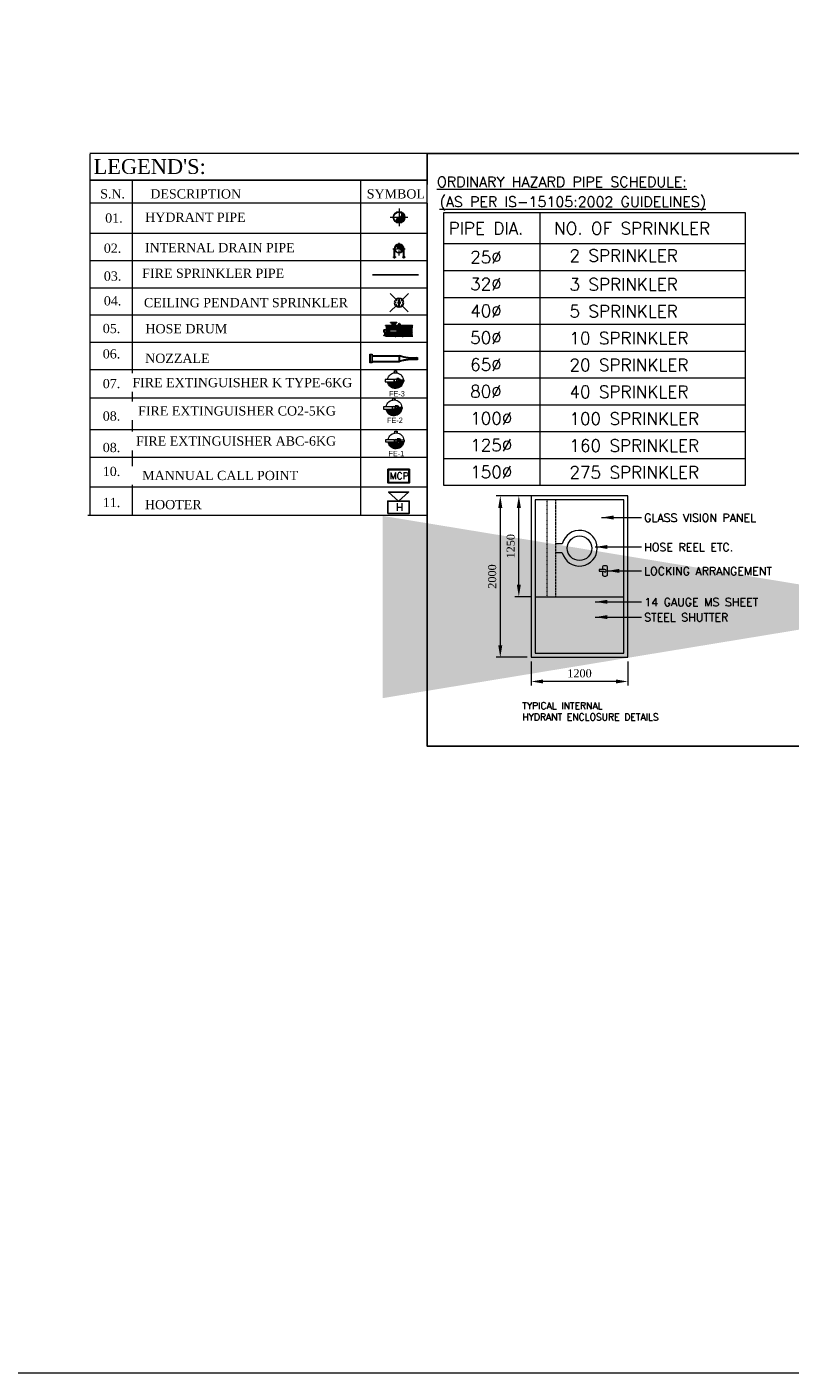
# Model space of a CAD drawing. Header units: inches. Extents: x 105152 to 158499, y 12149 to 30915.
# Tile 232 of 256: x 127583 to 127928, y 20029 to 20636. Entities that reach past the tile are written whole.
import ezdxf

# ---------------------------------------------------------------- set-up
doc = ezdxf.new("R2010")
doc.units = ezdxf.units.IN
doc.header["$MEASUREMENT"] = 0
doc.header["$PDMODE"] = 34
doc.linetypes.add('CENTER', pattern=[50.8, 31.75, -6.35, 6.35, -6.35])
doc.linetypes.add('HIDDEN', pattern=[0.375, 0.25, -0.125])
for name, color, linetype in [('-FT', 7, 'Continuous'), ('FAS', 1, 'Continuous'), ('LEDAR', 7, 'Continuous'), ('PP-NOZZLES', 50, 'Continuous'), ('PPFIRE-F-FIRE BOX', 30, 'Continuous')]:
    doc.layers.add(name, color=color, linetype=linetype)
for name, color, linetype, lineweight in [('1-fire extinguisher', 1, 'Continuous', 0), ('FIRE', 1, 'Continuous', 25), ('Fire Extinguisher', 8, 'Continuous', 0), ('PL-SEWER SUMP', 4, 'Continuous', 53), ('PP-FAS MCP', 1, 'Continuous', 5), ('PP-FIRE SPRINKLER', 1, 'Continuous', 0), ('PP-FORMAT', 7, 'Continuous', 18), ('PP-SPRINKLER PIPE', 1, 'Continuous', 0), ('PPFIRE-F- FIRE BOX', 1, 'Continuous', 15), ('PPFIRE-F-RETURN  PIPE', 3, 'Continuous', 0), ('PPFIRE-P-PIPE SUPPORT', 7, 'Continuous', 0)]:
    doc.layers.add(name, color=color, linetype=linetype, lineweight=lineweight)
doc.styles.add('2.5 Arial_regular_annotative', font='arial.ttf', dxfattribs={"width": 0.8, "height": 2.5})
doc.styles.add('Arial', font='GOTHIC.TTF')
doc.styles.add('Calibri Light', font='calibril.ttf', dxfattribs={"height": 0.1})
doc.styles.add('FF TX', font='romans.shx')
doc.styles.add('H P', font='romantic.ttf')
doc.styles.add('romand', font='romand.shx')
doc.styles.add('romant_3', font='romant__.ttf', dxfattribs={"height": 150})
doc.styles.get("Standard").update_dxf_attribs({"font": 'arial.ttf', "height": 6})
doc.styles.add('SYMPLEX', font='arial.ttf')
doc.dimstyles.new('HP-50', dxfattribs={"dimscale": 50, "dimtxt": 2, "dimasz": 3, "dimexe": 1, "dimexo": 1, "dimgap": 1, "dimtad": 1, "dimdec": 0, "dimzin": 11, "dimdsep": 46, "dimtxsty": 'H P', "dimcen": 0, "dimdle": 100, "dimclrd": 256, "dimclre": 256, "dimclrt": 256, "dimadec": 0, "dimazin": 0, "dimtfac": 1, "dimtdec": 0, "dimtmove": 0, "dimatfit": 3, "dimfxl": 1, "dimtzin": 11, "dimarcsym": 0})

# ---------------------------------------------------------------- blocks, each defined once
blk = doc.blocks.new('*D550')
at = {"layer": 'Defpoints', "color": 0, "lineweight": 5}
for p in [(-600, -1350), (600, -1350), (-600, -1649)]:
    blk.add_point(p, dxfattribs=at)
at = {"layer": 'PL-SEWER SUMP', "color": 7, "lineweight": -2}
for p, q in [((-600, -1400), (-600, -1699)), ((600, -1400), (600, -1699)), ((450, -1649), (-450, -1649))]:
    blk.add_line(p, q, dxfattribs=at)
at = {"layer": 'PL-SEWER SUMP', "color": 7, "lineweight": 5}
for points in [[(-450, -1624), (-450, -1674), (-600, -1649)], [(450, -1674), (450, -1624), (600, -1649)]]:
    blk.add_solid(points, dxfattribs=at)
at = {"layer": 'PL-SEWER SUMP', "color": 7, "lineweight": 5, "insert": (0, -1549), "char_height": 100, "attachment_point": 5, "style": 'H P', "bg_fill": 3, "box_fill_scale": 1.25, "bg_fill_color": 257, "bg_fill_transparency": 0}
blk.add_mtext('1200', dxfattribs=at)
blk = doc.blocks.new('*D551')
at = {"layer": 'Defpoints', "color": 0, "lineweight": 5}
for p in [(-600, 650), (-981, -1350), (-600, -1350)]:
    blk.add_point(p, dxfattribs=at)
at = {"layer": 'PL-SEWER SUMP', "color": 7, "lineweight": -2}
for p, q in [((-650, 650), (-1031, 650)), ((-981, 500), (-981, -1200)), ((-650, -1350), (-1031, -1350))]:
    blk.add_line(p, q, dxfattribs=at)
at = {"layer": 'PL-SEWER SUMP', "color": 7, "lineweight": 5}
for points in [[(-956, 500), (-1006, 500), (-981, 650)], [(-1006, -1200), (-956, -1200), (-981, -1350)]]:
    blk.add_solid(points, dxfattribs=at)
at = {"layer": 'PL-SEWER SUMP', "color": 7, "lineweight": 5, "insert": (-1081, -350), "char_height": 100, "attachment_point": 5, "rotation": 90, "style": 'H P', "bg_fill": 3, "box_fill_scale": 1.25, "bg_fill_color": 257, "bg_fill_transparency": 0}
blk.add_mtext('2000', dxfattribs=at)
blk = doc.blocks.new('*D552')
at = {"layer": 'Defpoints', "color": 0, "lineweight": 5}
for p in [(-751, 650), (-550, 650), (-550, -600)]:
    blk.add_point(p, dxfattribs=at)
at = {"layer": 'PL-SEWER SUMP', "color": 7, "lineweight": -2}
for p, q in [((-600, 650), (-801, 650)), ((-751, -450), (-751, 500)), ((-600, -600), (-801, -600))]:
    blk.add_line(p, q, dxfattribs=at)
at = {"layer": 'PL-SEWER SUMP', "color": 7, "lineweight": 5}
for points in [[(-726, 500), (-776, 500), (-751, 650)], [(-776, -450), (-726, -450), (-751, -600)]]:
    blk.add_solid(points, dxfattribs=at)
at = {"layer": 'PL-SEWER SUMP', "color": 7, "lineweight": 5, "insert": (-851, 25), "char_height": 100, "attachment_point": 5, "rotation": 90, "style": 'H P', "bg_fill": 3, "box_fill_scale": 1.25, "bg_fill_color": 257, "bg_fill_transparency": 0}
blk.add_mtext('1250', dxfattribs=at)
blk = doc.blocks.new('A$C32221A88')
at = {"layer": 'FAS', "linetype": 'Continuous', "lineweight": 25}
for points in [[(1229, -309), (1229, -43), (1382, -43), (1382, -309)], [(1382, -176), (1494, -299), (1494, -52)]]:
    blk.add_lwpolyline(points, close=True, dxfattribs=at)
at = {"color": 7, "linetype": 'Continuous', "lineweight": 35, "ltscale": 1000, "insert": (1260, -207), "char_height": 97.68, "width": 97.68, "attachment_point": 1, "rotation": 90, "style": 'Arial'}
blk.add_mtext('{\\Fromand|c0;H}', dxfattribs=at)
blk = doc.blocks.new('A$C11F365F7')
at = {"layer": 'FAS', "lineweight": 25}
for points in [[(-343, -96), (98, -95), (98, -377), (-343, -377)], [(-333, -106), (88, -105), (88, -367), (-333, -367)]]:
    blk.add_lwpolyline(points, close=True, dxfattribs=at)
at = {"layer": 'FAS', "color": 7, "linetype": 'Continuous', "lineweight": 35, "ltscale": 1000, "insert": (-303, -166), "char_height": 135.65, "width": 414.26, "attachment_point": 1, "style": 'romand'}
blk.add_mtext('{\\Fromand|c0;MCP}', dxfattribs=at)
blk = doc.blocks.new('A$C0C0803E2')
at = {"color": 1}
for p, q in [((77, 433), (77, 158)), ((78, 432), (78, 158)), ((105, 431), (105, 158)), ((132, 431), (132, 158)), ((159, 431), (159, 158)), ((187, 430), (187, 158)), ((214, 430), (214, 158)), ((241, 429), (241, -165)), ((268, 429), (268, -166)), ((295, 429), (295, -166)), ((176, 35), (10, 35)), ((176, 10), (10, 10)), ((223, 158), (44, 158)), ((180, 115), (44, 115)), ((105, 115), (105, 35)), ((105, 10), (105, -10)), ((132, 115), (132, 35)), ((132, 10), (132, -10)), ((159, 115), (159, 35)), ((159, 10), (159, -10)), ((229, 93), (176, 93)), ((229, 87), (176, 87)), ((176, 87), (176, 35)), ((176, 10), (176, -10)), ((180, 115), (223, 158)), ((180, 115), (180, 93)), ((223, 158), (223, 93)), ((229, 87), (229, -100)), ((176, -10), (10, -10)), ((176, -35), (10, -35)), ((105, -35), (105, -163)), ((132, -35), (132, -164)), ((159, -35), (159, -164)), ((176, -35), (176, -100)), ((176, -100), (229, -100)), ((177, -165), (177, -157)), ((177, -230), (177, -222)), ((179, -100), (179, -131)), ((225, -131), (179, -131)), ((222, -167), (181, -167)), ((222, -232), (181, -232)), ((223, -155), (182, -155)), ((223, -220), (182, -220)), ((183, -131), (183, -155)), ((187, -167), (187, -155)), ((187, -232), (187, -220)), ((202, -128), (202, -103)), ((217, -167), (217, -155)), ((217, -232), (217, -220)), ((221, -131), (221, -155)), ((225, -100), (225, -131)), ((227, -165), (227, -157)), ((227, -230), (227, -222)), ((237, -216), (237, -171)), ((237, -193), (312, -193)), ((241, -216), (241, -171)), ((244, -216), (244, -171)), ((244, -174), (259, -174)), ((244, -183), (259, -183)), ((244, -203), (259, -203)), ((244, -212), (259, -212)), ((259, -174), (271, -176)), ((259, -174), (259, -212)), ((259, -212), (271, -210)), ((271, -211), (271, -175)), ((271, -210), (271, -176)), ((277, -211), (277, -175)), ((277, -188), (303, -188)), ((277, -198), (303, -198)), ((303, -231), (303, -156)), ((312, -231), (312, -156))]:
    blk.add_line(p, q, dxfattribs=at)
for points in [[(184, -167), (181, -172), (179, -177), (177, -181), (175, -184), (175, -187), (174, -190), (174, -193), (174, -195), (174, -198), (174, -200), (175, -203), (176, -206), (177, -209), (179, -212), (181, -216), (184, -220)], [(187, -157), (186, -156), (184, -155), (183, -155), (182, -155), (181, -155), (180, -155), (179, -156), (177, -157)], [(187, -165), (186, -166), (184, -166), (183, -167), (182, -167), (181, -167), (180, -166), (179, -166), (177, -165)], [(187, -222), (186, -221), (184, -220), (183, -220), (182, -220), (181, -220), (180, -220), (179, -221), (177, -222)], [(187, -230), (186, -231), (184, -231), (183, -232), (182, -232), (181, -232), (180, -231), (179, -231), (177, -230)], [(217, -157), (212, -156), (208, -155), (205, -155), (202, -155), (199, -155), (196, -155), (192, -156), (187, -157)], [(217, -165), (212, -166), (208, -166), (205, -167), (202, -167), (199, -167), (196, -166), (192, -166), (187, -165)], [(217, -222), (212, -221), (208, -220), (205, -220), (202, -220), (199, -220), (196, -220), (192, -221), (187, -222)], [(217, -230), (212, -231), (208, -231), (205, -232), (202, -232), (199, -232), (196, -231), (192, -231), (187, -230)], [(217, -157), (219, -156), (220, -155), (221, -155), (222, -155), (223, -155), (224, -155), (226, -156), (227, -157)], [(217, -165), (219, -166), (220, -166), (221, -167), (222, -167), (223, -167), (224, -166), (226, -166), (227, -165)], [(217, -222), (219, -221), (220, -220), (221, -220), (222, -220), (223, -220), (224, -220), (226, -221), (227, -222)], [(217, -230), (219, -231), (220, -231), (221, -232), (222, -232), (223, -232), (224, -231), (226, -231), (227, -230)], [(221, -167), (222, -171), (230, -173), (237, -173)], [(221, -220), (222, -215), (230, -213), (237, -213)]]:
    blk.add_lwpolyline(points, dxfattribs=at)
for centre, radius, start, end in [((92, 429), 13.9, 12.8259, 168.805), ((119, 429), 13.9, 12.8259, 168.805), ((146, 428), 13.9, 12.8259, 168.805), ((173, 428), 13.9, 12.8259, 168.805), ((200, 428), 13.9, 12.8259, 168.805), ((227, 427), 13.9, 12.8259, 168.805), ((255, 427), 13.9, 12.8259, 168.805), ((282, 426), 13.9, 12.8259, 168.805), ((309, 426), 13.9, 12.8259, 168.805), ((44, 137), 21.7, 90, 270), ((176, 90), 3.27, 90, 270), ((155, 23), 23.9, 328.6174, 31.3826), ((229, 90), 3.27, 270, 90), ((330, 216), 9.62, 240.8161, 119.1839), ((330, 46), 9.62, 240.8161, 119.1839), ((92, -160), 13.9, 191.195, 347.1741), ((119, -161), 13.9, 191.195, 347.1741), ((146, -161), 13.9, 191.195, 347.1741), ((173, -161), 13.9, 191.195, 280.3679), ((155, -22), 23.9, 328.6174, 31.3826), ((191, -123), 22.9, 59.5464, 119.6317), ((191, -108), 22.9, 240.3683, 300.4536), ((214, -123), 22.9, 60.3683, 120.4536), ((214, -108), 22.9, 239.5464, 299.6317), ((227, -162), 13.9, 275.1235, 347.1741), ((239, -171), 1.59, 0, 180), ((239, -216), 1.59, 180, 0), ((255, -163), 13.9, 191.195, 347.1741), ((242, -171), 1.59, 0, 180), ((242, -216), 1.59, 180, 0), ((282, -163), 13.9, 191.195, 347.1741), ((274, -178), 4.12, 43.7157, 136.2843), ((274, -208), 4.12, 223.7157, 316.2843), ((309, -163), 13.9, 191.195, 347.1741), ((308, -158), 4.8, 26.6415, 153.3585), ((308, -228), 4.8, 206.6415, 333.3585)]:
    blk.add_arc(centre, radius, start, end, dxfattribs=at)
at = {"layer": 'FIRE', "color": 1}
for p, q in [((74, 453), (77, 459)), ((74, 453), (74, 158)), ((77, 459), (77, 158)), ((323, 459), (323, -196)), ((325, 453), (323, 459)), ((325, 453), (325, -191)), ((28, 61), (-9, 61)), ((0, -76), (0, 76)), ((10, 76), (0, 76)), ((10, -76), (10, 76)), ((74, 115), (74, -191)), ((77, 115), (77, -196)), ((77, 115), (77, -162)), ((78, 115), (78, -163)), ((28, -61), (-9, -61)), ((10, -76), (0, -76)), ((74, -191), (77, -196)), ((325, -191), (323, -196))]:
    blk.add_line(p, q, dxfattribs=at)
blk = doc.blocks.new('A$C43F21B05')
at = {"layer": 'PPFIRE-F- FIRE BOX'}
for p, q in [((-28, -20), (-28, -243)), ((-22, -20), (-22, -237)), ((19, -20), (19, -237)), ((25, -20), (25, -243)), ((25, -237), (-28, -237)), ((25, -243), (-28, -243))]:
    blk.add_line(p, q, dxfattribs=at)
for points in [[(36, 0), (36, -20), (-36, -20), (-36, 0)], [(32, -4), (32, -17), (-32, -17), (-32, -4)], [(9, -386), (9, -392), (-12, -392), (-12, -386)], [(7, -388), (7, -391), (-10, -391), (-10, -388)]]:
    blk.add_lwpolyline(points, close=True, dxfattribs=at)
for centre, radius, start, end in [((-404, -357), 393, 355.7167, 16.9094), ((-388, -357), 384, 355.5748, 17.2781), ((362, -355), 360, 161.7772, 184.9141), ((377, -356), 369, 162.1821, 184.7624)]:
    blk.add_arc(centre, radius, start, end, dxfattribs=at)
blk = doc.blocks.new('A$C66E842DC')
at = {"layer": 'PPFIRE-P-PIPE SUPPORT'}
for points in [[(-74, 113), (-68, 110), (-61, 113), (-54, 110), (-48, 113)], [(-74, 113), (-48, 113)], [(-74, 103), (-74, 113)], [(-74, 103), (-68, 105), (-61, 103), (-54, 105), (-48, 103)], [(-68, 105), (-68, 110)], [(-66, 121), (-56, 121)], [(-66, 121), (-66, 120), (-66, 119), (-66, 118), (-66, 117), (-66, 116), (-66, 115), (-66, 114), (-66, 113)], [(-66, 120), (-56, 120)], [(-66, 119), (-56, 119)], [(-66, 118), (-56, 118)], [(-66, 117), (-56, 117)], [(-66, 116), (-56, 116)], [(-66, 115), (-56, 115)], [(-66, 114), (-56, 114)], [(-66, 113), (-56, 113)], [(-66, 113), (-66, 113)], [(-66, 103), (-66, 0)], [(-61, 103), (-61, 113)], [(-56, 121), (-56, 120), (-56, 119), (-56, 118), (-56, 117), (-56, 116), (-56, 115), (-56, 114), (-56, 113)], [(-56, 113), (-56, 113)], [(-56, 103), (-56, 0)], [(-54, 105), (-54, 110)], [(48, 113), (54, 110), (61, 113), (68, 110), (74, 113)], [(48, 103), (54, 105), (61, 103), (68, 105), (74, 103)], [(54, 105), (54, 110)], [(56, 121), (66, 121)], [(56, 121), (66, 121)], [(56, 121), (56, 120), (56, 119), (56, 118), (56, 117), (56, 116), (56, 115), (56, 114), (56, 113)], [(56, 120), (66, 120)], [(56, 119), (66, 119)], [(56, 118), (66, 118)], [(56, 117), (66, 117)], [(56, 116), (66, 116)], [(56, 115), (66, 115)], [(56, 114), (66, 114)], [(56, 113), (66, 113)], [(56, 113), (56, 113)], [(56, 103), (56, 0)], [(61, 103), (61, 113)], [(66, 121), (66, 120), (66, 119), (66, 118), (66, 117), (66, 116), (66, 115), (66, 114), (66, 113)], [(66, 113), (66, 113)], [(66, 103), (66, 0)], [(68, 105), (68, 110)]]:
    blk.add_lwpolyline(points, dxfattribs=at)
for points in [[(-74, 113), (-48, 113), (-48, 103), (-74, 103)], [(-74, 113), (-48, 113), (-48, 103), (-74, 103)], [(48, 113), (74, 113), (74, 103), (48, 103)], [(48, 113), (74, 113), (74, 103), (48, 103)]]:
    blk.add_lwpolyline(points, close=True, dxfattribs=at)
for radius, start, end in [(65.9, 180.0014, 269.997), (56.5, 180.0014, 269.997), (56.5, 270.0014, 359.997), (65.9, 270.0014, 359.997)]:
    blk.add_arc((0, 0), radius, start, end, dxfattribs=at)
blk = doc.blocks.new('A$C465C6E6A')
h = blk.add_hatch()
h.set_pattern_fill('ANSI31', color=256, scale=3, angle=180)
h.set_pattern_definition([(225, (27850.841, -26658.129), (6.735192, -6.735192), [])])
edge = h.paths.add_edge_path()
edge.add_ellipse((0, 0), major_axis=(-50, 0), ratio=1, start_angle=270, end_angle=450, ccw=False)
edge.add_ellipse((0, 25), major_axis=(25, 0), ratio=1, start_angle=90, end_angle=270)
edge.add_ellipse((0, -25), major_axis=(-25, 0), ratio=1, start_angle=450, end_angle=630, ccw=False)
at = {"linetype": 'CENTER', "ltscale": 2}
for points in [[(84, 0), (-84, 0)], [(0, 84), (0, -84)]]:
    blk.add_lwpolyline(points, dxfattribs=at)
blk.add_lwpolyline([(0, 50, 1), (0, -50, 1), (0, 0, -1), (0, 50, -1)], format="xyb")
for radius in [55, 50]:
    blk.add_circle((0, 0), radius)
at = {"ltscale": 60}
blk.add_blockref('A$C66E842DC', (0, 0), dxfattribs=at)
blk = doc.blocks.new('A$C670B0A22')
at = {"layer": 'Fire Extinguisher', "color": 6, "linetype": 'Continuous', "lineweight": 0, "ltscale": 250}
for p, q in [((-91, 12), (-112, 12)), ((-112, 12), (-112, -12)), ((-91, 12), (-112, 12)), ((-112, 12), (-112, -12)), ((-91, 23), (-91, 12)), ((-13, 119), (13, 119)), ((-13, 15), (-13, 119)), ((13, 15), (-13, 15)), ((13, 119), (13, 15)), ((-112, -12), (-91, -12)), ((-91, -12), (-112, -12)), ((-91, -12), (-91, -23)), ((-23, -15), (23, -15)), ((-23, -40), (-23, -15)), ((23, -40), (-23, -40)), ((-18, -40), (18, -40)), ((-18, -53), (-18, -40)), ((18, -53), (-18, -53)), ((-9, -40), (-9, -15)), ((-6, -53), (6, -53)), ((-6, -98), (-6, -53)), ((6, -98), (-6, -98)), ((6, -53), (6, -98)), ((9, -40), (9, -15)), ((18, -40), (18, -53)), ((23, -15), (23, -40))]:
    blk.add_line(p, q, dxfattribs=at)
at = {"layer": 'Fire Extinguisher', "color": 6, "linetype": 'Continuous'}
for p, q in [((76, -50, 0), (11, 15, 0)), ((91, 1, 0), (13, 78, 0)), ((89, -14, 0), (13, 62, 0)), ((86, -28, 0), (13, 46, 0)), ((82, -39, 0), (13, 29, 0)), ((88, 19, 0), (19, 88, 0)), ((78, 46, 0), (46, 78, 0)), ((30, -85, 0), (6, -61, 0)), ((17, -89, 0), (6, -78, 0)), ((9, -15, 0), (7, -14, 0)), ((41, -81, 0), (14, -53, 0)), ((69, -59, 0), (15, -5, 0)), ((52, -74, 0), (18, -41, 0)), ((61, -67, 0), (23, -29, 0))]:
    blk.add_line(p, q, dxfattribs=at)
at = {"layer": 'Fire Extinguisher', "color": 6, "linetype": 'Continuous', "lineweight": 0, "ltscale": 250}
blk.add_circle((0, 0), 15.3, dxfattribs=at)
for start, end in [(98.3362, 266.3055), (273.6945, 81.6638)]:
    blk.add_arc((0, 0), 90.5, start, end, dxfattribs=at)
blk = doc.blocks.new('A$C4A5E5D4D')
at = {"layer": 'Fire Extinguisher', "color": 3, "linetype": 'Continuous', "lineweight": 0, "ltscale": 250}
for p, q in [((-91, 12), (-112, 12)), ((-112, 12), (-112, -12)), ((-91, 12), (-112, 12)), ((-112, 12), (-112, -12)), ((-91, 23), (-91, 12)), ((-13, 119), (13, 119)), ((-13, 15), (-13, 119)), ((13, 15), (-13, 15)), ((13, 119), (13, 15)), ((-112, -12), (-91, -12)), ((-91, -12), (-112, -12)), ((-91, -12), (-91, -23)), ((-23, -15), (23, -15)), ((-23, -40), (-23, -15)), ((23, -40), (-23, -40)), ((-18, -40), (18, -40)), ((-18, -53), (-18, -40)), ((18, -53), (-18, -53)), ((-9, -40), (-9, -15)), ((-6, -53), (6, -53)), ((-6, -98), (-6, -53)), ((6, -98), (-6, -98)), ((6, -53), (6, -98)), ((9, -40), (9, -15)), ((18, -40), (18, -53)), ((23, -15), (23, -40))]:
    blk.add_line(p, q, dxfattribs=at)
at = {"layer": 'Fire Extinguisher', "color": 3, "linetype": 'Continuous'}
for p, q in [((90, 5, 0), (13, 82, 0)), ((90, -11, 0), (13, 66, 0)), ((87, -24, 0), (13, 50, 0)), ((83, -36, 0), (13, 33, 0)), ((77, -47, 0), (13, 17, 0)), ((87, 24, 0), (24, 87, 0)), ((33, -84, 0), (6, -57, 0)), ((20, -88, 0), (6, -74, 0)), ((6, -90, 0), (6, -90, 0)), ((13, -15, 0), (9, -12, 0)), ((71, -57, 0), (15, -1, 0)), ((44, -79, 0), (18, -53, 0)), ((54, -73, 0), (21, -40, 0)), ((63, -65, 0), (23, -25, 0))]:
    blk.add_line(p, q, dxfattribs=at)
at = {"layer": 'Fire Extinguisher', "color": 3, "linetype": 'Continuous', "lineweight": 0, "ltscale": 250}
blk.add_circle((0, 0), 15.3, dxfattribs=at)
for start, end in [(98.3362, 266.3055), (273.6945, 81.6638)]:
    blk.add_arc((0, 0), 90.5, start, end, dxfattribs=at)
blk = doc.blocks.new('A$C2E8A5E6F')
at = {"layer": 'Fire Extinguisher', "color": 1, "linetype": 'Continuous', "lineweight": 0, "ltscale": 250}
for p, q in [((-91, 12), (-112, 12)), ((-112, 12), (-112, -12)), ((-91, 12), (-112, 12)), ((-112, 12), (-112, -12)), ((-91, 23), (-91, 12)), ((-13, 119), (13, 119)), ((-13, 15), (-13, 119)), ((13, 15), (-13, 15)), ((13, 119), (13, 15)), ((-112, -12), (-91, -12)), ((-91, -12), (-112, -12)), ((-91, -12), (-91, -23)), ((-23, -15), (23, -15)), ((-23, -40), (-23, -15)), ((23, -40), (-23, -40)), ((-18, -40), (18, -40)), ((-18, -53), (-18, -40)), ((18, -53), (-18, -53)), ((-9, -40), (-9, -15)), ((-6, -53), (6, -53)), ((-6, -98), (-6, -53)), ((6, -98), (-6, -98)), ((6, -53), (6, -98)), ((9, -40), (9, -15)), ((18, -40), (18, -53)), ((23, -15), (23, -40))]:
    blk.add_line(p, q, dxfattribs=at)
at = {"layer": 'Fire Extinguisher', "linetype": 'Continuous'}
for p, q in [((13, 90), (90, 13)), ((13, 75), (90, -3)), ((13, 60), (89, -16)), ((13, 45), (86, -28)), ((13, 30), (82, -39)), ((13, 15), (76, -49)), ((34, 84), (84, 34)), ((6, -53), (36, -83)), ((6, -68), (25, -87)), ((6, -83), (12, -90)), ((10, -12), (13, -15)), ((15, -2), (70, -57)), ((18, -51), (46, -78)), ((23, -25), (63, -65)), ((23, -40), (55, -72))]:
    blk.add_line(p, q, dxfattribs=at)
at = {"layer": 'Fire Extinguisher', "color": 1, "linetype": 'Continuous', "lineweight": 0, "ltscale": 250}
blk.add_circle((0, 0), 15.3, dxfattribs=at)
for start, end in [(98.3362, 266.3055), (273.6945, 81.6638)]:
    blk.add_arc((0, 0), 90.5, start, end, dxfattribs=at)
blk = doc.blocks.new('FHC DOOE')
at = {"layer": 'PL-SEWER SUMP', "color": 1, "lineweight": 5}
for points in [[(-600, -1350), (600, -1350), (600, 650), (-600, 650)], [(-550, -1300), (550, -1300), (550, 600), (-550, 600)]]:
    blk.add_lwpolyline(points, close=True, dxfattribs=at)
at = {"layer": 'PL-SEWER SUMP', "color": 1, "linetype": 'HIDDEN', "lineweight": 5}
blk.add_lwpolyline([(-400.1, -600), (-400.1, 600)], dxfattribs=at)
at = {"layer": 'PL-SEWER SUMP', "color": 1, "linetype": 'HIDDEN', "lineweight": 5, "ltscale": 50}
blk.add_lwpolyline([(-293.1, -600), (-293.1, 600)], dxfattribs=at)
at = {"layer": 'PL-SEWER SUMP', "color": 1, "lineweight": 5}
for points in [[(-213, 56.2), (-293.1, 56.2)], [(-213, -56.2), (-293.1, -56.2)], [(315.3, -265.2), (242.1, -265.2), (242.1, -284.6)], [(242.1, -284.6), (300.9, -285.1)]]:
    blk.add_lwpolyline(points, dxfattribs=at)
blk.add_lwpolyline([(288.4, -265.2), (288.4, -231.4, -0.4142136), (307.4, -212.4), (323.1, -212.4, -0.4142136), (342.1, -231.4), (342.1, -329.2, -0.4142136), (323.1, -348.2), (307.4, -348.2, -0.4142136), (288.4, -329.2), (288.4, -285)], format="xyb", dxfattribs=at)
blk.add_circle((0, 0), 151.5, dxfattribs=at)
for centre, radius, start, end in [((0, 0), 220.2, 194.77461, 165.22539), ((315.3, -280.3), 15.1, 198.5582, 90)]:
    blk.add_arc(centre, radius, start, end, dxfattribs=at)
at = {"lineweight": 18, "char_height": 100, "attachment_point": 2, "line_spacing_factor": 1.120755, "style": 'romant_3'}
for s, insert, width in [('\\pxql;GLASS VISION PANEL', (10005.3, 427.1), 18408.496), ('\\pxql;HOSE REEL ETC.', (10005.3, 62.8), 18408.496), ('\\pxql;LOCKING ARRANGEMENT ', (10005.3, -233.2), 18408.496), ('\\pxql;14 GAUGE MS SHEET', (1702.3, -616.1), 1800.886), ('\\pxql;STEEL SHUTTER ', (10005.3, -805.3), 18408.496)]:
    blk.add_mtext(s, dxfattribs=dict(at, insert=insert, width=width))
at = {"layer": 'PL-SEWER SUMP', "insert": (1011.3, 607.7), "char_height": 0.2, "width": 1351.208, "attachment_point": 1}
blk.add_mtext('GLASS', dxfattribs=at)
at = {"layer": 'PL-SEWER SUMP', "lineweight": 5}
for points in [[(271.5, 380), (767.5, 380)], [(195.6, 15.8), (767.5, 15.8)], [(342.1, -280.3), (767.5, -280.3)], [(195.6, -663.2), (767.5, -663.2)], [(195.6, -852.4), (767.5, -852.4)]]:
    blk.add_leader(points, dimstyle='HP-50', override={"dimgap": 1, "dimtad": 0, "dimclrd": 7, "dimtfill": 1, "dimarcsym": 2}, dxfattribs=at)
at = {"layer": 'PL-SEWER SUMP', "color": 1, "lineweight": 5}
dim = blk.add_linear_dim(base=(-600, -1648.8), p1=(600, -1350), p2=(-600, -1350), dimstyle='HP-50', override={"dimclrd": 7, "dimclre": 7, "dimclrt": 7, "dimtfill": 1, "dimarcsym": 2}, dxfattribs=at)
dim.commit()
dim.dimension.update_dxf_attribs({"geometry": '*D550', "text_midpoint": (0, -1548.8)})
dim = blk.add_linear_dim(base=(-981.1, -1350), p1=(-600, 650), p2=(-600, -1350), angle=90, dimstyle='HP-50', override={"dimclrd": 7, "dimclre": 7, "dimclrt": 7, "dimtfill": 1, "dimarcsym": 2}, dxfattribs=at)
dim.commit()
dim.dimension.update_dxf_attribs({"geometry": '*D551', "text_midpoint": (-1081.1, -350)})
blk.add_lwpolyline([(-550, -600), (550, -600), (550, 600), (-550, 600)], close=True, dxfattribs=at)
dim = blk.add_linear_dim(base=(-751.3, 650), p1=(-550, -600), p2=(-550, 650), angle=90, dimstyle='HP-50', override={"dimclrd": 7, "dimclre": 7, "dimclrt": 7, "dimtfill": 1, "dimarcsym": 2}, dxfattribs=at)
dim.commit()
dim.dimension.update_dxf_attribs({"geometry": '*D552', "text_midpoint": (-851.3, 25)})

msp = doc.modelspace()

# ---------------------------------------------------------------- hatches: boundary and pattern name
at = {"layer": 'PPFIRE-F-FIRE BOX', "lineweight": 0}
h = msp.add_hatch(dxfattribs=at)
h.set_pattern_fill('ANSI31', color=256, scale=0.142926, angle=360)
h.set_pattern_definition([(315, (126424.26572, 19280.27577), (-0.32087797, -0.32087797), [])])
edge = h.paths.add_edge_path()
edge.add_ellipse((127751.14, 20549.13), major_axis=(-1.19, 0), ratio=1, start_angle=270, end_angle=450, ccw=False)
edge.add_ellipse((127751.14, 20551.51), major_axis=(1.19, 0), ratio=1, start_angle=270, end_angle=450)
edge.add_ellipse((127751.14, 20550.32), major_axis=(-2.38, 0), ratio=1, start_angle=450, end_angle=630, ccw=False)

# ---------------------------------------------------------------- linework, layer by layer
at = {"layer": 'PP-FIRE SPRINKLER', "color": 1, "lineweight": -3}
for p, q in [((127750.24, 20512.8), (127747.04, 20516)), ((127751.16, 20513.14), (127751, 20513.88)), ((127751.21, 20513.14), (127751.37, 20513.87)), ((127752.09, 20512.73), (127755.31, 20515.95)), ((127750.19, 20510.91), (127747, 20507.73)), ((127749.82, 20511.84), (127749.08, 20511.68)), ((127749.82, 20511.9), (127749.09, 20512.06)), ((127750.16, 20510.94), (127749.53, 20510.54)), ((127750.22, 20512.78), (127749.58, 20513.18)), ((127750.21, 20510.89), (127749.8, 20510.26)), ((127750.26, 20512.82), (127749.86, 20513.45)), ((127751.1, 20510.52), (127750.93, 20509.79)), ((127751.04, 20513.14), (127751.04, 20512.32)), ((127751.04, 20511.35), (127751.04, 20510.52)), ((127751.15, 20510.52), (127751.31, 20509.79)), ((127751.21, 20513.14), (127751.21, 20512.32)), ((127751.21, 20511.35), (127751.21, 20510.52)), ((127752.03, 20510.88), (127752.44, 20510.25)), ((127752.05, 20510.9), (127755.27, 20507.68)), ((127752.06, 20510.91), (127752.7, 20510.51)), ((127752.07, 20512.74), (127752.48, 20513.38)), ((127752.1, 20512.71), (127752.73, 20513.11)), ((127752.44, 20511.83), (127753.17, 20511.99)), ((127752.44, 20511.79), (127753.17, 20511.63))]:
    msp.add_line(p, q, dxfattribs=at)
at = {"layer": 'PP-FIRE SPRINKLER', "color": 1, "lineweight": -3, "const_width": 0.824}
msp.add_lwpolyline([(127739, 20524.37), (127760.03, 20524.37)], dxfattribs=at)
at = {"layer": 'PP-FIRE SPRINKLER', "color": 1, "lineweight": -2}
msp.add_circle((127751.13, 20511.83), 0.359, dxfattribs=at)
at = {"layer": 'PP-FIRE SPRINKLER', "color": 1, "lineweight": -3}
for centre, major_axis, start_param, end_param in [((127751.13, 20511.83), (1.45, -1.45), 2.418515, 3.021492), ((127751.13, 20511.83), (1.45, -1.45), 1.637496, 2.236801), ((127751.13, 20511.83), (-1.45, -1.45), 5.57395, 6.180955), ((127751.13, 20511.83), (-1.45, -1.45), 4.778634, 5.384791), ((127751.13, 20511.83), (1.45, -1.45), 4.798644, 5.40368), ((127751.13, 20511.83), (-0.001, -0.485), 5.497787, 11.780972), ((127751.13, 20511.83), (-0.001, -0.359), 5.497787, 11.780972), ((127751.13, 20513.11), (-0.0615, -0.0615), 2.722281, 5.131701), ((127751.13, 20510.55), (-0.0615, -0.0615), 5.863873, 8.273293), ((127751.13, 20511.83), (1.45, -1.45), 5.588406, 6.189787), ((127751.13, 20511.83), (-1.45, -1.45), 1.657505, 2.255676), ((127751.13, 20511.83), (1.45, -1.45), 0.862204, 1.45951)]:
    msp.add_ellipse(centre, major_axis=major_axis, ratio=1, start_param=start_param, end_param=end_param, dxfattribs=at)
at = {"layer": 'PP-FORMAT', "color": 0, "lineweight": 0}
msp.add_line((127763.82, 20579.1), (127611.65, 20579.1), dxfattribs=at)
at = {"layer": 'PP-FORMAT', "color": 0, "lineweight": 0, "ltscale": 0.9}
msp.add_line((127611.65, 20567.03), (127763.82, 20567.03), dxfattribs=at)
msp.add_line((127611.65, 20567.03), (127763.82, 20567.03), dxfattribs=at)
at = {"layer": 'PP-FORMAT', "color": 0, "lineweight": 5}
for p, q in [((127814.62, 20552.56, 0), (127814.62, 20429.44, 0)), ((127771.28, 20538.45, 0), (127907.21, 20538.45, 0)), ((127771.28, 20526.34, 0), (127907.21, 20526.34, 0)), ((127771.28, 20514.23, 0), (127907.21, 20514.23, 0)), ((127771.28, 20502.11, 0), (127907.21, 20502.11, 0)), ((127771.28, 20490, 0), (127907.21, 20490, 0)), ((127771.28, 20477.89, 0), (127907.21, 20477.89, 0)), ((127771.28, 20465.78, 0), (127907.21, 20465.78, 0)), ((127771.28, 20453.67, 0), (127907.21, 20453.67, 0)), ((127771.28, 20441.56, 0), (127907.21, 20441.56, 0))]:
    msp.add_line(p, q, dxfattribs=at)
at = {"layer": 'PP-FORMAT', "color": 0, "lineweight": 5, "elevation": 0}
msp.add_lwpolyline([(127771.28, 20552.56), (127907.21, 20552.56), (127907.21, 20429.44), (127771.28, 20429.44)], close=True, dxfattribs=at)
at = {"layer": 'PP-FORMAT', "color": 0, "lineweight": 0}
for points in [[(127611.65, 20506.28), (127763.82, 20506.28)], [(127611.65, 20493.99), (127763.82, 20493.99)], [(127611.65, 20481.7), (127763.82, 20481.7)], [(127611.65, 20454.66), (127763.82, 20454.66)], [(127611.65, 20442.18), (127763.82, 20442.18)], [(127611.65, 20428.7), (127763.82, 20428.7)]]:
    msp.add_lwpolyline(points, dxfattribs=at)
at = {"layer": 'PP-FORMAT', "color": 0, "lineweight": 0, "elevation": 0}
msp.add_lwpolyline([(127610.79, 20415.94), (127763.82, 20415.94)], dxfattribs=at)
at = {"layer": 'PPFIRE-F-FIRE BOX', "lineweight": 0}
msp.add_lwpolyline([(127747.13, 20550.32), (127755.14, 20550.32)], dxfattribs=at)
msp.add_lwpolyline([(127751.14, 20552.7, -1), (127751.14, 20547.94, -1), (127751.14, 20550.32, 1), (127751.14, 20552.7, 1)], format="xyb", dxfattribs=at)
for radius in [2.62, 2.62, 2.38]:
    msp.add_circle((127751.14, 20550.32), radius, dxfattribs=at)

# ---------------------------------------------------------------- block references
at = {"layer": '1-fire extinguisher'}
for name, p, xscale, yscale, zscale, rotation in [('A$C670B0A22', (127749.49, 20476.68, 0.61), -0.0395066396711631, 0.0395066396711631, 0.0395066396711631, 89.99999999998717), ('A$C4A5E5D4D', (127748.78, 20464.37, -0.18), -0.03950663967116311, 0.03950663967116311, 0.03950663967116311, 89.99999999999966), ('A$C2E8A5E6F', (127749.71, 20449.51, -0.4), -0.03950663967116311, 0.03950663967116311, 0.03950663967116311, 89.99999999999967)]:
    msp.add_blockref(name, p, dxfattribs=dict(at, xscale=xscale, yscale=yscale, zscale=zscale, rotation=rotation))
at = {"layer": 'PL-SEWER SUMP', "lineweight": 5, "xscale": 0.03643647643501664, "yscale": 0.03643647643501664, "zscale": 0.03643647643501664}
msp.add_blockref('FHC DOOE', (127832.51, 20401.08, 0.24), dxfattribs=at)
at = {"layer": 'PP-FAS MCP', "color": 6, "ltscale": 9}
for name, p, xscale, yscale, zscale, rotation in [('A$C11F365F7', (127753.62, 20438.82), 0.02197877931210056, 0.02197877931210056, 0.02197877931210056, 359.9999999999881), ('A$C32221A88', (127757.29, 20372.03), -0.03639664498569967, 0.03639664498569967, 0.03639664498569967, 269.9999999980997)]:
    msp.add_blockref(name, p, dxfattribs=dict(at, xscale=xscale, yscale=yscale, zscale=zscale, rotation=rotation))
at = {"layer": 'PPFIRE-F-FIRE BOX', "lineweight": 0, "ltscale": 60}
for name, p, xscale, yscale, zscale, rotation in [('A$C0C0803E2', (127748.65, 20502.89), 0.01890247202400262, 0.01890247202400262, 0.01890247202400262, 270.0000000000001), ('A$C43F21B05', (127737.95, 20486.68), 0.05486873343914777, 0.05486873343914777, 0.05486873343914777, 89.99999999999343)]:
    msp.add_blockref(name, p, dxfattribs=dict(at, xscale=xscale, yscale=yscale, zscale=zscale, rotation=rotation))
at = {"layer": 'PPFIRE-F-RETURN  PIPE', "lineweight": -3, "xscale": 0.03424289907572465, "yscale": 0.03424289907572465, "zscale": 0.03424289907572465, "rotation": 179.9994087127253}
msp.add_blockref('A$C465C6E6A', (127751.13, 20536.05), dxfattribs=at)

# ---------------------------------------------------------------- texts
at = {"lineweight": 5, "insert": (127806.7, 20331.57, 0.11), "char_height": 3.0406, "width": 119.2041, "attachment_point": 1, "style": 'romant_3'}
msp.add_mtext('TYPICAL INTERNAL \\PHYDRANT ENCLOSURE DETAILS', dxfattribs=at)
at = {"layer": '1-fire extinguisher', "color": 3, "style": '2.5 Arial_regular_annotative', "width": 0.8}
msp.add_text('FE-2', height=2.445, dxfattribs=at).set_placement((127745.72, 20457.55, -0.18))
at = {"layer": 'Fire Extinguisher', "color": 6, "style": '2.5 Arial_regular_annotative', "width": 0.8}
msp.add_text('FE-3', height=2.445, rotation=360, dxfattribs=at).set_placement((127746.63, 20469.54, 0.61))
at = {"layer": 'Fire Extinguisher', "color": 1, "style": '2.5 Arial_regular_annotative', "width": 0.8}
msp.add_text('FE-1', height=2.445, dxfattribs=at).set_placement((127746.34, 20442.56, -0.4))
at = {"layer": 'PP-FORMAT', "color": 0, "lineweight": 5, "style": 'FF TX'}
for s, height, p in [('%%UORDINARY HAZARD PIPE SCHEDULE:', 4.7029, (127768.22, 20563.94, 0)), ('%%U(AS PER IS-15105:2002 GUIDELINES)', 4.7029, (127769.42, 20554.98, 0)), ('PIPE DIA.', 5.541, (127773.47, 20542.59, 0)), ('NO. OF SPRINKLER', 5.5414, (127821.07, 20542.59, 0)), ('25%%C', 5.541, (127783.21, 20529.57, 0)), ('2 SPRINKLER', 5.5414, (127827.98, 20530.27, 0)), ('32%%C', 5.541, (127783.21, 20517.46, 0)), ('3 SPRINKLER', 5.5414, (127827.98, 20517.27, 0)), ('40%%C', 5.541, (127783.21, 20505.35, 0)), ('5 SPRINKLER', 5.5414, (127827.98, 20505.16, 0)), ('50%%C', 5.541, (127783.21, 20493.24, 0)), ('10 SPRINKLER', 5.5414, (127827.98, 20493.05, 0)), ('65%%C', 5.541, (127783.21, 20481.12, 0)), ('20 SPRINKLER', 5.5414, (127827.98, 20480.94, 0)), ('80%%C', 5.541, (127783.21, 20469.01, 0)), ('40 SPRINKLER', 5.5414, (127827.98, 20468.83, 0)), ('100%%C', 5.541, (127783.21, 20456.9, 0)), ('100 SPRINKLER', 5.5414, (127827.98, 20456.71, 0)), ('125%%C', 5.541, (127783.21, 20444.79, 0)), ('160 SPRINKLER', 5.5414, (127827.98, 20444.6, 0)), ('150%%C', 5.541, (127783.21, 20432.68, 0)), ('275 SPRINKLER', 5.5414, (127827.98, 20432.49, 0))]:
    msp.add_text(s, height=height, dxfattribs=at).set_placement(p)
at = {"layer": 'PP-FORMAT', "color": 0, "lineweight": 0, "insert": (127613.33, 20573.16), "char_height": 6.6835, "width": 238.6373, "attachment_point": 4, "style": 'Calibri Light'}
msp.add_mtext("{\\fTimes New Roman|b0|i0|c0|p34;LEGEND'S:}", dxfattribs=at)

# ---------------------------------------------------------------- next in the draw order: linework, layer by layer
at = {"layer": '-FT', "color": 11}
msp.add_lwpolyline([(127763.82, 20579.1), (128082.25, 20579.1), (128082.25, 20311.8), (127763.82, 20311.8)], close=True, dxfattribs=at)

# ---------------------------------------------------------------- next in the draw order: texts
at = {"layer": 'PP-FORMAT', "color": 0, "lineweight": 0, "char_height": 4.1702, "attachment_point": 5, "style": 'SYMPLEX', "bg_fill": 2}
for s, insert in [('{\\fTimes New Roman|b0|i0|c0|p0;S.N.', (127621.88, 20560.87)), ('{\\fTimes New Roman|b0|i0|c0|p0;DESCRIPTION}', (127659.37, 20560.87)), ('{\\fTimes New Roman|b0|i0|c0|p0;CEILING PENDANT SPRINKLER}', (127682.04, 20511.82)), ('{\\fTimes New Roman|b0|i0|c0|p0;05.}', (127621.4, 20500.14)), ('{\\fTimes New Roman|b0|i0|c0|p0;HOSE DRUM}', (127655.15, 20500.06)), ('{\\fTimes New Roman|b0|i0|c0|p0;06.}', (127621.4, 20488.71)), ('{\\fTimes New Roman|b0|i0|c0|p0;NOZZALE}', (127651.11, 20486.72)), ('{\\fTimes New Roman|b0|i0|c0|p0;07.}', (127621.4, 20475.28)), ('{\\fTimes New Roman|b0|i0|c0|p0;08.}', (127621.4, 20446.47)), ('{\\fTimes New Roman|b0|i0|c0|p0;11.}', (127621.4, 20421.65))]:
    msp.add_mtext(s, dxfattribs=dict(at, insert=insert))
at = {"layer": 'PP-FORMAT', "color": 0, "lineweight": 0, "insert": (127649.35, 20420.74), "char_height": 4.1702, "width": 25.3642, "attachment_point": 5, "style": 'SYMPLEX', "bg_fill": 2}
msp.add_mtext('\\pxqr;{\\fTimes New Roman|b0|i0|c0|p34;\\C7;HOOTER}', dxfattribs=at)

# ---------------------------------------------------------------- next in the draw order: leaders
at = {"layer": 'LEDAR', "lineweight": 5}
msp.add_leader([(127993.7, 20374.57, 0.96), (127957.71, 20374.57, 0.96)], dimstyle='HP-50', override={"dimasz": 5, "dimtad": 0, "dimtfill": 1, "dimarcsym": 2}, dxfattribs=at)

# ---------------------------------------------------------------- next in the draw order: linework, layer by layer
at = {"layer": 'PP-FORMAT', "color": 0, "lineweight": 0}
for points in [[(127611.65, 20578.8), (127611.65, 20415.94)], [(127630.73, 20567.03), (127630.73, 20415.94)]]:
    msp.add_lwpolyline(points, dxfattribs=at)

# ---------------------------------------------------------------- next in the draw order: texts
at = {"layer": 'PP-FORMAT', "color": 0, "lineweight": 0, "insert": (127749.66, 20560.87), "char_height": 4.1702, "attachment_point": 5, "style": 'SYMPLEX', "bg_fill": 2}
msp.add_mtext('{\\fTimes New Roman|b0|i0|c0|p0;SYMBOL', dxfattribs=at)

# ---------------------------------------------------------------- next in the draw order: linework, layer by layer
at = {"layer": 'PP-FORMAT', "color": 0, "lineweight": 0}
msp.add_line((127763.82, 20567.03), (127611.65, 20567.03), dxfattribs=at)
at = {"layer": 'PP-FORMAT', "color": 7, "lineweight": 0}
msp.add_lwpolyline([(127763.82, 20429.27), (127763.82, 20579.1)], dxfattribs=at)
at = {"layer": 'PP-FORMAT', "color": 0, "lineweight": 0}
msp.add_lwpolyline([(127611.65, 20556.87), (127763.82, 20556.87)], dxfattribs=at)
at = {"layer": 'PP-NOZZLES', "color": 7, "lineweight": 0}
msp.add_lwpolyline([(127733.72, 20567.03), (127733.72, 20415.94)], dxfattribs=at)
at = {"layer": 'PPFIRE-F-FIRE BOX', "lineweight": 0}
msp.add_lwpolyline([(127751.14, 20554.32), (127751.14, 20546.32)], dxfattribs=at)

# ---------------------------------------------------------------- next in the draw order: texts
at = {"layer": 'PP-FORMAT', "color": 0, "lineweight": 0, "char_height": 4.1702, "attachment_point": 5, "style": 'SYMPLEX', "bg_fill": 2}
for s, insert in [('{\\fTimes New Roman|b0|i0|c0|p0;02.}', (127621.88, 20536.35)), ('{\\fTimes New Roman|b0|i0|c0|p0;04.}', (127621.88, 20512.63))]:
    msp.add_mtext(s, dxfattribs=dict(at, insert=insert))
at = {"layer": 'PP-FORMAT', "color": 0, "lineweight": 0, "char_height": 4.1702, "width": 91.5467, "attachment_point": 5, "style": 'SYMPLEX', "bg_fill": 2}
for s, insert in [('\\pxqr;{\\fTimes New Roman|b0|i0|c0|p2;FIRE EXTINGUISHER CO2-5KG}', (127676.84, 20463, 0.61)), ('\\pxqr;{\\fTimes New Roman|b0|i0|c0|p2;FIRE EXTINGUISHER ABC-6KG}', (127676.94, 20449.41, 0.61)), ('\\pxqr;{\\fTimes New Roman|b0|i0|c0|p34;\\C7;MANNUAL CALL POINT}', (127659.8, 20433.87))]:
    msp.add_mtext(s, dxfattribs=dict(at, insert=insert))

# ---------------------------------------------------------------- next in the draw order: texts
at = {"layer": 'PP-FORMAT', "color": 0, "lineweight": 0, "char_height": 4.1702, "attachment_point": 5, "style": 'SYMPLEX', "bg_fill": 2}
for s, insert in [('{\\fTimes New Roman|b0|i0|c0|p0;01.}', (127622.5, 20549.96)), ('{\\fTimes New Roman|b0|i0|c0|p0;HYDRANT PIPE}', (127659.24, 20550.36)), ('{\\fTimes New Roman|b0|i0|c0|p0;03.}', (127621.88, 20523.8)), ('{\\fTimes New Roman|b0|i0|c0|p0;08.}', (127621.4, 20460.66)), ('{\\fTimes New Roman|b0|i0|c0|p0;10.}', (127621.4, 20435.69))]:
    msp.add_mtext(s, dxfattribs=dict(at, insert=insert))
at = {"layer": 'PP-FORMAT', "color": 0, "lineweight": 0, "insert": (127676.56, 20475.76, 0), "char_height": 4.1702, "width": 106.8698, "attachment_point": 5, "style": 'SYMPLEX', "bg_fill": 2}
msp.add_mtext('\\pxqr;{\\fTimes New Roman|b0|i0|c0|p2;FIRE EXTINGUISHER K TYPE-6KG}', dxfattribs=at)

# ---------------------------------------------------------------- next in the draw order: linework, layer by layer
at = {"layer": 'PP-FORMAT', "color": 0, "lineweight": 0}
for points in [[(127611.65, 20543.15), (127763.82, 20543.15)], [(127611.65, 20530.86), (127763.82, 20530.86)], [(127611.65, 20518.57), (127763.82, 20518.57)], [(127611.65, 20468.84), (127763.82, 20468.84)]]:
    msp.add_lwpolyline(points, dxfattribs=at)

# ---------------------------------------------------------------- next in the draw order: texts
at = {"layer": 'PP-FORMAT', "color": 0, "lineweight": 0, "char_height": 4.1702, "attachment_point": 5, "style": 'SYMPLEX', "bg_fill": 2}
for s, insert in [('{\\fTimes New Roman|b0|i0|c0|p0;INTERNAL DRAIN PIPE}', (127670.25, 20536.64)), ('{\\fTimes New Roman|b0|i0|c0|p0;FIRE SPRINKLER PIPE}', (127667.28, 20525.07))]:
    msp.add_mtext(s, dxfattribs=dict(at, insert=insert))

# ---------------------------------------------------------------- next in the draw order: linework, layer by layer
at = {"layer": 'PP-SPRINKLER PIPE'}
msp.add_lwpolyline([(120188.51, 23503.23), (129264.69, 23503.23), (129264.69, 20029.09), (120188.51, 20029.09)], close=True, dxfattribs=at)

doc.saveas('drawing.dxf')
